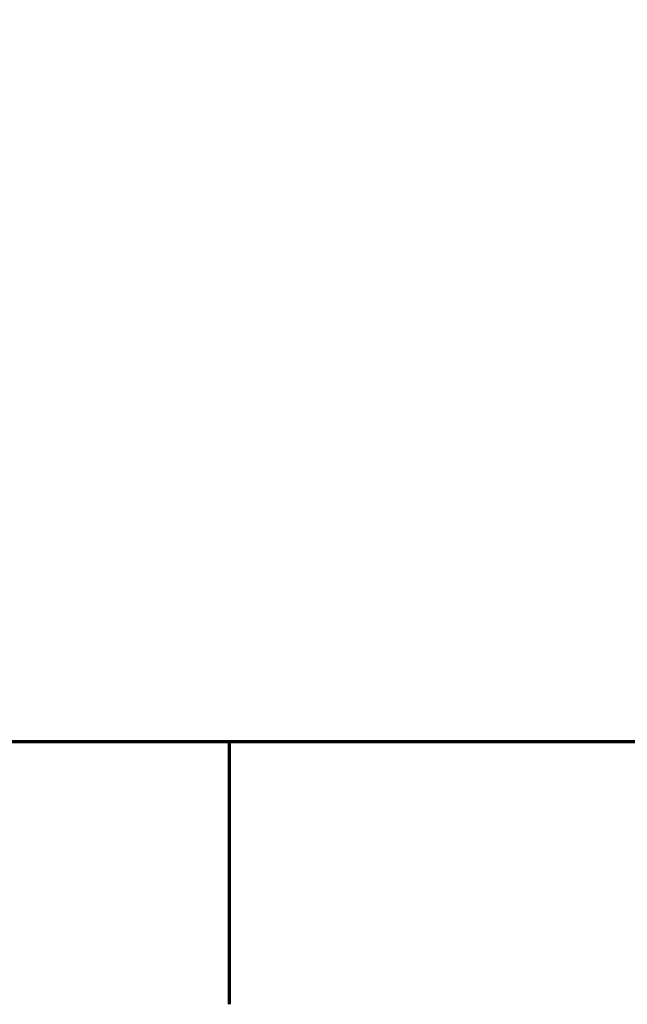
# Model space of a CAD drawing. Header units: inches. Extents: x 0.1 to 16.9, y 0.4 to 10.6.
# Tile 5 of 25: x 12.622 to 12.993, y 0.46 to 1.06. Entities that reach past the tile are written whole.
import ezdxf

# ---------------------------------------------------------------- set-up
doc = ezdxf.new("R2010")
doc.units = ezdxf.units.IN
doc.header["$MEASUREMENT"] = 0
doc.layers.add('Border (ANSI)', color=7, linetype='Continuous', lineweight=70)
doc.layers.add('Title (ANSI)', color=7, linetype='Continuous', lineweight=50)
doc.styles.add('Note Text (ANSI)', font='tahoma.ttf')
doc.styles.add('Text Style107', font='arialbd.ttf')
doc.styles.add('Text Style109', font='arialbd.ttf')
doc.styles.add('Text Style47', font='ARIALN.TTF')
doc.styles.add('Text Style50', font='arial.ttf')
doc.styles.add('Text Style55', font='arial.ttf')
doc.styles.add('Text Style59', font='arial.ttf')

# ---------------------------------------------------------------- blocks, each defined once
blk = doc.blocks.new('Borders Default Border')
at = {"layer": 'Border (ANSI)'}
blk.add_line((12.75, 0.62), (12.75, 0.46), dxfattribs=at)
at = {"layer": 'Border (ANSI)', "flags": 128}
blk.add_lwpolyline([(0.38, 0.62), (0.38, 10.38), (16.62, 10.38), (16.62, 0.62), (0.38, 0.62)], dxfattribs=at)
blk = doc.blocks.new('Title Blocks ICD TITLE BLOCK MM CUSTOMER')
at = {"layer": 'Title (ANSI)'}
blk.add_line((11.26137, 7.19206), (3.26137, 7.19206), dxfattribs=at)
at = {"layer": 'Title (ANSI)', "insert": (5.26623, 7.9013), "char_height": 0.054, "attachment_point": 2, "line_spacing_factor": 0.941891, "style": 'Note Text (ANSI)'}
blk.add_mtext('\\fArial Narrow|b0|i0;\\H0.0540;THIS DOCUMENT, INCLUDING THE DRAWING AND INFORMATION CONTAINED THEREON, IS CONFIDENTIAL AND IS THE \\PEXCLUSIVE PROPERTY OF EATON CORPORATION, AND IS MERELY ON LOAN AND SUBJECT TO RECALL BY EATON AT ANY TIME.\\PBY TAKING POSSESSION OF THIS DOCUMENT, THE RECIPIENT ACKNOWLEDGES AND AGREES THAT THIS DOCUMENT CANNOT\\PBE USED IN ANY MANNER ADVERSE TO THE INTERESTS OF EATON AND THAT NO PORTION OF THIS DOCUMENT MAY BE\\PCOPIED OR OTHERWISE REPRODUCED WITHOUT THE PRIOR WRITTEN CONSENT OF EATON. IN THE CASE OF CONFLICTING\\PCONTRACTUAL PROVISIONS, THIS NOTICE SHALL GOVERN THE STATUS OF THIS DOCUMENT.', dxfattribs=at)
at = {"layer": 'Title (ANSI)'}
for tag, p, height, style in [('<TITLE_1>_001', (3.62626, 8.33746), 0.09, 'Text Style50'), ('DESIGNER_001', (8.77913, 8.32936), 0.09, 'Text Style50'), ('<DRAWN_DATE>_001', (10.56064, 8.32936), 0.09, 'Text Style50'), ('<PART_NUMBER>_001', (8.81795, 7.91472), 0.24, 'Text Style109'), ('Sheet_Size_001', (7.36508, 7.90552), 0.13, 'Text Style55'), ('<REVISION_NUMBER>_001', (10.77172, 7.85278), 0.18, 'Text Style107'), ('Number_of_sheets_001', (11.09697, 7.2619), 0.08, 'Text Style59'), ('Sheet_Number_001', (10.80007, 7.2619), 0.08, 'Text Style59'), ('COPYRIGHT_YEAR_001', (4.6229, 7.27065), 0.07, 'Text Style47'), ('<SCALE>_001', (9.82544, 7.2503), 0.08, 'Text Style59')]:
    blk.add_attdef(tag, p, '', height=height, dxfattribs=dict(at, style=style))

msp = doc.modelspace()

# ---------------------------------------------------------------- block references
for name, p in [('Borders Default Border', (0, 0)), ('Title Blocks ICD TITLE BLOCK MM CUSTOMER', (5.35863, -6.57206))]:
    msp.add_blockref(name, p)

doc.saveas('drawing.dxf')
